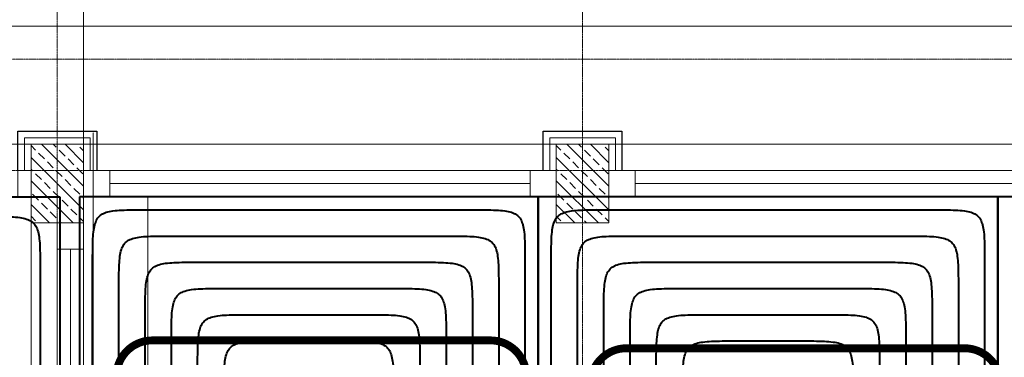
# Model space of a CAD drawing. Header units: millimetres. Extents: x 49908 to 79848, y -11883 to -3092.
# Tile 158 of 222: x 69276 to 69651, y -4368 to -4239. Entities that reach past the tile are written whole.
import ezdxf
from ezdxf.lldxf.tags import DXFTag

# ---------------------------------------------------------------- set-up
doc = ezdxf.new("R2010")
doc.units = ezdxf.units.MM
for name, pattern in [('AUSGEZOGEN', [0]), ('DASHDOT', [1, 0.5, -0.25, 0, -0.25]), ('DASHED', [19.05, 12.7, -6.35])]:
    doc.linetypes.add(name, pattern=pattern)
doc.layers.get('0').update_dxf_attribs({"color": 9, "lineweight": 9})
for name, color, linetype, lineweight in [('A stolarka', 9, 'Continuous', 9), ('A_IZOLACJA', 9, 'ZIGZAG', 9), ('A_KONSTRUKCJA', 9, 'Continuous', 25), ('A_OSIE', 9, 'DASHDOT', 9), ('A_PRZERYW', 9, 'DASHED', 9), ('\x9dciany', 9, 'Continuous', 9)]:
    doc.layers.add(name, color=color, linetype=linetype, lineweight=lineweight)
doc.layers.add('IS_Ogrzewanie_płaszczyznowe', color=7, linetype='SOLID', true_color=0xac00e6)
doc.layers.add('IS_Ogrzewanie_płaszczyznowe_-_opis', color=7, linetype='SOLID', true_color=0xf000f0)
doc.layers.add('IS_Rys.pętli_o.p._Powrót', color=7, linetype='DASH', lineweight=13, true_color=0x4c9a5f)
doc.layers.add('IS_Rys.pętli_o.p._Zasilanie', color=7, linetype='SOLID', lineweight=13, true_color=0xff8c1a)
tags = doc.linetypes.add('DASH', pattern=[15, 10, -5]).pattern_tags.tags
tags[6:7] = [DXFTag(74, 4), DXFTag(75, 0), DXFTag(340, '0'), DXFTag(46, 0.0), DXFTag(50, 0.0), DXFTag(44, 0.0), DXFTag(45, 0.0)]
tags[4:5] = [DXFTag(74, 4), DXFTag(75, 0), DXFTag(340, '0'), DXFTag(46, 0.0), DXFTag(50, 0.0), DXFTag(44, 0.0), DXFTag(45, 0.0)]
tags = doc.linetypes.add('SOLID', pattern=[10, 10, 0]).pattern_tags.tags
tags[6:7] = [DXFTag(74, 4), DXFTag(75, 0), DXFTag(340, '0'), DXFTag(46, 0.0), DXFTag(50, 0.0), DXFTag(44, 0.0), DXFTag(45, 0.0)]
tags[4:5] = [DXFTag(74, 4), DXFTag(75, 0), DXFTag(340, '0'), DXFTag(46, 0.0), DXFTag(50, 0.0), DXFTag(44, 0.0), DXFTag(45, 0.0)]
doc.linetypes.add('ZIGZAG', pattern='A,0.00254,-5.08,[131,ltypeshp.shx,S=5.08,R=0,X=-5.08,Y=0],-10.16,[131,ltypeshp.shx,S=5.08,R=180,X=5.08,Y=0],-5.08', length=20.32254)

msp = doc.modelspace()

# ---------------------------------------------------------------- hatches: boundary and pattern name
at = {"lineweight": 5, "ltscale": 0.25}
h = msp.add_hatch(dxfattribs=at)
h.set_pattern_fill('ANSI33', color=256, angle=270, style=0)
h.set_pattern_definition([(315, (69275.4694, -4286.6265), (4.4901, 4.4901), []), (315, (69275.4694, -4291.1166), (4.4901, 4.4901), [3.175, -1.5875])])
h.paths.add_polyline_path([(69300.47, -4286.63), (69280.47, -4286.63), (69280.47, -4316.63), (69300.47, -4316.63)])
h = msp.add_hatch(dxfattribs=at)
h.set_pattern_fill('ANSI33', color=256, angle=270, style=0)
h.set_pattern_definition([(315, (69475.4694, -4286.6265), (4.4901, 4.4901), []), (315, (69475.4694, -4291.1166), (4.4901, 4.4901), [3.175, -1.5875])])
h.paths.add_polyline_path([(69500.47, -4286.63), (69480.47, -4286.63), (69480.47, -4316.63), (69500.47, -4316.63)])

# ---------------------------------------------------------------- linework, layer by layer
for points in [[(69300.47, -4286.63), (69280.47, -4286.63), (69280.47, -4316.63), (69300.47, -4316.63)], [(69500.47, -4286.63), (69480.47, -4286.63), (69480.47, -4316.63), (69500.47, -4316.63)]]:
    msp.add_lwpolyline(points, close=True)
at = {"layer": 'A stolarka'}
for p, q in [((69300.47, -4614.13), (69300.47, -4316.63)), ((69290.47, -4604.13), (69290.47, -4326.63)), ((69295.47, -4604.13), (69295.47, -4326.63))]:
    msp.add_line(p, q, dxfattribs=at)
at = {"layer": 'A stolarka', "linetype": 'AUSGEZOGEN', "lineweight": 0}
msp.add_lwpolyline([(69280.47, -4306.63), (69275.47, -4306.63), (69275.47, -4296.63), (69280.47, -4296.63)], close=True, dxfattribs=at)
at = {"layer": 'A stolarka'}
for points in [[(69480.47, -4296.63), (69300.47, -4296.63)], [(69310.47, -4306.63), (69310.47, -4296.63), (69300.47, -4296.63), (69300.47, -4306.63), (69310.47, -4306.63)], [(69480.47, -4306.63), (69480.47, -4296.63), (69470.47, -4296.63), (69470.47, -4306.63), (69480.47, -4306.63)], [(69680.47, -4296.63), (69500.47, -4296.63)], [(69510.47, -4306.63), (69510.47, -4296.63), (69500.47, -4296.63), (69500.47, -4306.63), (69510.47, -4306.63)], [(69470.47, -4301.63), (69310.47, -4301.63)], [(69670.47, -4301.63), (69510.47, -4301.63)], [(69470.47, -4306.63), (69310.47, -4306.63)], [(69670.47, -4306.63), (69510.47, -4306.63)], [(69300.47, -4326.63), (69300.47, -4316.63), (69290.47, -4316.63), (69290.47, -4326.63), (69300.47, -4326.63)]]:
    msp.add_lwpolyline(points, dxfattribs=at)
at = {"layer": 'A_IZOLACJA', "ltscale": 0.005}
for points in [[(69277.97, -4296.63), (69277.97, -4284.13), (69302.97, -4284.13), (69302.97, -4296.63)], [(69477.97, -4296.63), (69477.97, -4284.13), (69502.97, -4284.13), (69502.97, -4296.63)]]:
    msp.add_lwpolyline(points, dxfattribs=at)
at = {"layer": 'A_KONSTRUKCJA'}
for points in [[(69275.47, -4296.63), (69275.47, -4281.63), (69305.47, -4281.63), (69305.47, -4296.63)], [(69475.47, -4296.63), (69475.47, -4281.63), (69505.47, -4281.63), (69505.47, -4296.63)]]:
    msp.add_lwpolyline(points, dxfattribs=at)
at = {"layer": 'A_OSIE', "ltscale": 0.3, "transparency": 33554559}
for p, q in [((69290.47, -3902.99), (69290.47, -7140.05)), ((69490.47, -3902.99), (69490.47, -7140.05)), ((67440.85, -4254.13), (70342.57, -4254.13)), ((70341.81, -4296.63), (67440.85, -4296.63))]:
    msp.add_line(p, q, dxfattribs=at)
at = {"layer": 'A_PRZERYW', "ltscale": 0.01}
for points in [[(70025.47, -5826.63), (70025.47, -4241.63), (69100.47, -4241.63)], [(69304.08, -6611.63), (69304.08, -4282.11)], [(69100.47, -4286.63), (69980.47, -4286.63), (69980.47, -5826.63)], [(69300.47, -4306.63), (69300.47, -4614.13)], [(69325.47, -6611.63), (69324.96, -4306.63)], [(69280.47, -4316.63), (69280.47, -4614.13)]]:
    msp.add_lwpolyline(points, dxfattribs=at)
at = {"layer": 'IS_Ogrzewanie_płaszczyznowe', "lineweight": 40}
for p, q in [((69067.64, -4306.69), (69291.43, -4306.69)), ((69291.43, -4306.69), (69291.43, -4617.99)), ((69298.96, -4306.63), (69298.53, -4813.3)), ((69473.53, -4306.63), (69298.96, -4306.63)), ((69473.53, -4813.3), (69473.53, -4306.63)), ((69473.53, -4306.63), (69473.53, -4813.3)), ((69648.53, -4306.63), (69473.53, -4306.63)), ((69648.53, -4306.63), (69648.53, -4813.3)), ((69823.52, -4306.63), (69648.53, -4306.63)), ((69648.53, -4813.3), (69648.53, -4306.63))]:
    msp.add_line(p, q, dxfattribs=at)
at = {"layer": 'IS_Ogrzewanie_płaszczyznowe_-_opis'}
for points in [[(69326.69, -4443.41, 3, 3, 0), (69455.36, -4443.41, 3, 3, 0.414214), (69469.02, -4429.74, 3, 3, 0), (69469.02, -4375.07, 3, 3, 0.414214), (69455.36, -4361.41, 3, 3, 0), (69326.69, -4361.41, 3, 3, 0.414214), (69313.02, -4375.07, 3, 3, 0), (69313.02, -4429.74, 3, 3, 0.414214), (69326.69, -4443.41, 3, 3, 0)], [(69507.19, -4446.41, 3, 3, 0), (69635.86, -4446.41, 3, 3, 0.414214), (69649.52, -4432.74, 3, 3, 0), (69649.52, -4378.07, 3, 3, 0.414214), (69635.86, -4364.41, 3, 3, 0), (69507.19, -4364.41, 3, 3, 0.414214), (69493.52, -4378.07, 3, 3, 0), (69493.52, -4432.74, 3, 3, 0.414214), (69507.19, -4446.41, 3, 3, 0)]]:
    msp.add_lwpolyline(points, format="xyseb", dxfattribs=at)
at = {"layer": 'IS_Rys.pętli_o.p._Powrót', "lineweight": 40}
for points, knots in [([(69263.93, -4314.19), (69265.59, -4314.19), (69268.61, -4314.18), (69272.72, -4314.26), (69276.03, -4314.5), (69278.65, -4315.01), (69280.71, -4315.92), (69282.2, -4317.41), (69283.11, -4319.47), (69283.62, -4322.1), (69283.86, -4325.41), (69283.94, -4329.51), (69283.93, -4332.53), (69283.93, -4334.19)], [0, 0, 0, 0, 0.0497373, 0.0904721, 0.1232039, 0.1491998, 0.1703704, 0.1897083, 0.2108788, 0.2368747, 0.2696065, 0.3103414, 0.3600787, 0.3600787, 0.3600787, 0.3600787]), ([(69303.94, -4331.63), (69303.94, -4329.97), (69303.94, -4326.95), (69304.02, -4322.85), (69304.27, -4319.54), (69304.78, -4316.91), (69305.69, -4314.85), (69307.18, -4313.36), (69309.24, -4312.45), (69311.86, -4311.94), (69315.17, -4311.7), (69319.28, -4311.62), (69322.3, -4311.63), (69323.95, -4311.63)], [0, 0, 0, 0, 0.0497374, 0.0904731, 0.1232074, 0.1492079, 0.1703855, 0.1897315, 0.2109091, 0.2369097, 0.2696439, 0.3103796, 0.360117, 0.360117, 0.360117, 0.360117]), ([(69323.95, -4311.63), (69324.92, -4311.63), (69328.54, -4311.63), (69336.12, -4311.63), (69347.63, -4311.63), (69361.95, -4311.63), (69377.96, -4311.63), (69394.52, -4311.63), (69410.53, -4311.63), (69424.85, -4311.63), (69436.36, -4311.63), (69443.94, -4311.63), (69447.56, -4311.63), (69448.53, -4311.63)], [0, 0, 0, 0, 0.029014, 0.108568, 0.227431, 0.374373, 0.538161, 0.707565, 0.871353, 1.018294, 1.137157, 1.216712, 1.245726, 1.245726, 1.245726, 1.245726]), ([(69448.53, -4311.63), (69450.18, -4311.63), (69453.2, -4311.62), (69457.31, -4311.7), (69460.62, -4311.94), (69463.24, -4312.45), (69465.3, -4313.36), (69466.79, -4314.85), (69467.7, -4316.91), (69468.21, -4319.54), (69468.45, -4322.85), (69468.53, -4326.95), (69468.53, -4329.97), (69468.53, -4331.63)], [0, 0, 0, 0, 0.0497373, 0.0904721, 0.1232039, 0.1491998, 0.1703704, 0.1897083, 0.2108788, 0.2368747, 0.2696065, 0.3103414, 0.3600787, 0.3600787, 0.3600787, 0.3600787]), ([(69478.53, -4331.63), (69478.53, -4329.97), (69478.52, -4326.95), (69478.6, -4322.85), (69478.85, -4319.54), (69479.35, -4316.91), (69480.26, -4314.85), (69481.75, -4313.36), (69483.81, -4312.45), (69486.44, -4311.94), (69489.75, -4311.7), (69493.85, -4311.62), (69496.87, -4311.63), (69498.53, -4311.63)], [0, 0, 0, 0, 0.0497373, 0.0904721, 0.1232039, 0.1491998, 0.1703704, 0.1897083, 0.2108788, 0.2368747, 0.2696065, 0.3103414, 0.3600787, 0.3600787, 0.3600787, 0.3600787]), ([(69498.53, -4311.63), (69499.5, -4311.63), (69503.13, -4311.63), (69510.74, -4311.63), (69522.29, -4311.63), (69536.66, -4311.63), (69552.72, -4311.63), (69569.34, -4311.63), (69585.4, -4311.63), (69599.77, -4311.63), (69611.32, -4311.63), (69618.92, -4311.63), (69622.56, -4311.63), (69623.53, -4311.63)], [0, 0, 0, 0, 0.029113, 0.10894, 0.22821, 0.375654, 0.540003, 0.709986, 0.874335, 1.021779, 1.141049, 1.220875, 1.249989, 1.249989, 1.249989, 1.249989]), ([(69623.53, -4311.63), (69625.18, -4311.63), (69628.2, -4311.62), (69632.31, -4311.7), (69635.62, -4311.94), (69638.24, -4312.45), (69640.3, -4313.36), (69641.79, -4314.85), (69642.7, -4316.91), (69643.21, -4319.54), (69643.45, -4322.85), (69643.53, -4326.95), (69643.53, -4329.97), (69643.53, -4331.63)], [0, 0, 0, 0, 0.0497373, 0.0904721, 0.1232039, 0.1491998, 0.1703704, 0.1897083, 0.2108788, 0.2368747, 0.2696065, 0.3103414, 0.3600787, 0.3600787, 0.3600787, 0.3600787]), ([(69303.55, -4788.3), (69303.55, -4784.75), (69303.56, -4771.49), (69303.59, -4743.7), (69303.62, -4701.49), (69303.67, -4649), (69303.72, -4590.33), (69303.77, -4529.6), (69303.82, -4470.93), (69303.86, -4418.43), (69303.9, -4376.23), (69303.92, -4348.44), (69303.93, -4335.17), (69303.94, -4331.63)], [0, 0, 0, 0, 0.106363, 0.398002, 0.833747, 1.372422, 1.972857, 2.593878, 3.194313, 3.732989, 4.168733, 4.460373, 4.566735, 4.566735, 4.566735, 4.566735]), ([(69323.92, -4351.63), (69323.92, -4349.97), (69323.92, -4346.95), (69324, -4342.85), (69324.25, -4339.54), (69324.76, -4336.91), (69325.67, -4334.85), (69327.16, -4333.36), (69329.22, -4332.45), (69331.85, -4331.94), (69335.16, -4331.7), (69339.26, -4331.62), (69342.28, -4331.63), (69343.94, -4331.63)], [0, 0, 0, 0, 0.0497374, 0.0904731, 0.1232074, 0.1492079, 0.1703855, 0.1897315, 0.2109091, 0.2369097, 0.2696439, 0.3103796, 0.360117, 0.360117, 0.360117, 0.360117]), ([(69343.94, -4331.63), (69344.59, -4331.63), (69347.05, -4331.63), (69352.2, -4331.63), (69360.02, -4331.63), (69369.74, -4331.63), (69380.61, -4331.63), (69391.86, -4331.63), (69402.72, -4331.63), (69412.45, -4331.63), (69420.27, -4331.63), (69425.41, -4331.63), (69427.87, -4331.63), (69428.53, -4331.63)], [0, 0, 0, 0, 0.0197015, 0.0737219, 0.1544347, 0.2542135, 0.3654319, 0.4804635, 0.5916819, 0.6914607, 0.7721735, 0.8261939, 0.8458954, 0.8458954, 0.8458954, 0.8458954]), ([(69428.53, -4331.63), (69430.18, -4331.63), (69433.2, -4331.62), (69437.31, -4331.7), (69440.62, -4331.94), (69443.24, -4332.45), (69445.3, -4333.36), (69446.79, -4334.85), (69447.7, -4336.91), (69448.21, -4339.54), (69448.45, -4342.85), (69448.53, -4346.95), (69448.53, -4349.97), (69448.53, -4351.63)], [0, 0, 0, 0, 0.0497373, 0.0904721, 0.1232039, 0.1491998, 0.1703704, 0.1897083, 0.2108788, 0.2368747, 0.2696065, 0.3103414, 0.3600787, 0.3600787, 0.3600787, 0.3600787]), ([(69468.53, -4331.63), (69468.53, -4334.81), (69468.53, -4346.74), (69468.53, -4371.74), (69468.53, -4409.69), (69468.53, -4456.89), (69468.53, -4509.65), (69468.53, -4564.26), (69468.53, -4617.02), (69468.53, -4664.23), (69468.53, -4702.18), (69468.53, -4727.17), (69468.53, -4739.1), (69468.53, -4742.29)], [0, 0, 0, 0, 0.095646, 0.357901, 0.74974, 1.234141, 1.774077, 2.332526, 2.872462, 3.356862, 3.748702, 4.010957, 4.106603, 4.106603, 4.106603, 4.106603]), ([(69478.53, -4752.29), (69478.53, -4749.02), (69478.53, -4736.8), (69478.53, -4711.2), (69478.53, -4672.33), (69478.53, -4623.97), (69478.53, -4569.93), (69478.53, -4513.99), (69478.53, -4459.94), (69478.53, -4411.59), (69478.53, -4372.71), (69478.53, -4347.11), (69478.53, -4334.89), (69478.53, -4331.63)], [0, 0, 0, 0, 0.097975, 0.366616, 0.767997, 1.264193, 1.817278, 2.389325, 2.94241, 3.438605, 3.839987, 4.108628, 4.206603, 4.206603, 4.206603, 4.206603]), ([(69498.53, -4351.63), (69498.53, -4349.97), (69498.52, -4346.95), (69498.6, -4342.85), (69498.85, -4339.54), (69499.35, -4336.91), (69500.26, -4334.85), (69501.75, -4333.36), (69503.81, -4332.45), (69506.44, -4331.94), (69509.75, -4331.7), (69513.85, -4331.62), (69516.87, -4331.63), (69518.53, -4331.63)], [0, 0, 0, 0, 0.0497373, 0.0904721, 0.1232039, 0.1491998, 0.1703704, 0.1897083, 0.2108788, 0.2368747, 0.2696065, 0.3103414, 0.3600787, 0.3600787, 0.3600787, 0.3600787]), ([(69518.53, -4331.63), (69519.19, -4331.63), (69521.66, -4331.63), (69526.83, -4331.63), (69534.68, -4331.63), (69544.45, -4331.63), (69555.37, -4331.63), (69566.68, -4331.63), (69577.6, -4331.63), (69587.37, -4331.63), (69595.22, -4331.63), (69600.4, -4331.63), (69602.87, -4331.63), (69603.53, -4331.63)], [0, 0, 0, 0, 0.0197969, 0.0740786, 0.155182, 0.2554436, 0.3672002, 0.4827884, 0.594545, 0.6948066, 0.77591, 0.8301918, 0.8499886, 0.8499886, 0.8499886, 0.8499886]), ([(69603.53, -4331.63), (69605.18, -4331.63), (69608.2, -4331.62), (69612.31, -4331.7), (69615.62, -4331.94), (69618.24, -4332.45), (69620.3, -4333.36), (69621.79, -4334.85), (69622.7, -4336.91), (69623.21, -4339.54), (69623.45, -4342.85), (69623.53, -4346.95), (69623.53, -4349.97), (69623.53, -4351.63)], [0, 0, 0, 0, 0.0497373, 0.0904721, 0.1232039, 0.1491998, 0.1703704, 0.1897083, 0.2108788, 0.2368747, 0.2696065, 0.3103414, 0.3600787, 0.3600787, 0.3600787, 0.3600787]), ([(69643.53, -4331.63), (69643.53, -4335), (69643.53, -4347.63), (69643.53, -4374.08), (69643.53, -4414.25), (69643.53, -4464.22), (69643.53, -4520.07), (69643.53, -4577.87), (69643.53, -4633.72), (69643.53, -4683.69), (69643.53, -4723.86), (69643.53, -4750.31), (69643.53, -4762.94), (69643.53, -4766.32)], [0, 0, 0, 0, 0.101243, 0.378844, 0.793612, 1.306357, 1.877888, 2.469015, 3.040546, 3.553291, 3.968059, 4.24566, 4.346903, 4.346903, 4.346903, 4.346903]), ([(69283.93, -4334.19), (69283.93, -4336.18), (69283.93, -4343.62), (69283.93, -4359.22), (69283.93, -4382.9), (69283.93, -4412.37), (69283.93, -4445.29), (69283.93, -4479.38), (69283.93, -4512.31), (69283.93, -4541.77), (69283.93, -4565.45), (69283.93, -4581.05), (69283.93, -4588.5), (69283.93, -4590.49)], [0, 0, 0, 0, 0.059694, 0.223372, 0.467926, 0.770248, 1.107231, 1.455769, 1.792752, 2.095074, 2.339628, 2.503306, 2.563, 2.563, 2.563, 2.563]), ([(69323.6, -4732.29), (69323.6, -4729.33), (69323.61, -4718.27), (69323.63, -4695.11), (69323.66, -4659.93), (69323.7, -4616.17), (69323.74, -4567.27), (69323.78, -4516.65), (69323.82, -4467.74), (69323.86, -4423.98), (69323.89, -4388.81), (69323.91, -4365.64), (69323.92, -4354.58), (69323.92, -4351.63)], [0, 0, 0, 0, 0.088659, 0.331755, 0.69497, 1.143983, 1.644476, 2.162128, 2.662621, 3.111634, 3.474849, 3.717946, 3.806604, 3.806604, 3.806604, 3.806604]), ([(69343.9, -4371.63), (69343.9, -4369.97), (69343.91, -4366.95), (69343.98, -4362.85), (69344.23, -4359.54), (69344.74, -4356.91), (69345.66, -4354.85), (69347.15, -4353.36), (69349.2, -4352.45), (69351.83, -4351.94), (69355.14, -4351.7), (69359.25, -4351.62), (69362.26, -4351.63), (69363.92, -4351.63)], [0, 0, 0, 0, 0.0497374, 0.0904731, 0.1232074, 0.1492079, 0.1703855, 0.1897315, 0.2109091, 0.2369097, 0.2696439, 0.3103796, 0.360117, 0.360117, 0.360117, 0.360117]), ([(69363.92, -4351.63), (69364.27, -4351.63), (69365.56, -4351.63), (69368.28, -4351.63), (69372.4, -4351.63), (69377.53, -4351.63), (69383.26, -4351.63), (69389.19, -4351.63), (69394.92, -4351.63), (69400.05, -4351.63), (69404.17, -4351.63), (69406.88, -4351.63), (69408.18, -4351.63), (69408.53, -4351.63)], [0, 0, 0, 0, 0.0103892, 0.0388757, 0.0814379, 0.1340542, 0.1927029, 0.2533624, 0.3120111, 0.3646274, 0.4071896, 0.4356761, 0.4460653, 0.4460653, 0.4460653, 0.4460653]), ([(69408.53, -4351.63), (69410.18, -4351.63), (69413.2, -4351.62), (69417.31, -4351.7), (69420.62, -4351.94), (69423.24, -4352.45), (69425.3, -4353.36), (69426.79, -4354.85), (69427.7, -4356.91), (69428.21, -4359.54), (69428.45, -4362.85), (69428.53, -4366.95), (69428.53, -4369.97), (69428.53, -4371.63)], [0, 0, 0, 0, 0.0497373, 0.0904721, 0.1232039, 0.1491998, 0.1703704, 0.1897083, 0.2108788, 0.2368747, 0.2696065, 0.3103414, 0.3600787, 0.3600787, 0.3600787, 0.3600787]), ([(69448.53, -4351.63), (69448.53, -4354.5), (69448.53, -4365.27), (69448.53, -4387.83), (69448.53, -4422.08), (69448.53, -4464.69), (69448.53, -4512.31), (69448.53, -4561.6), (69448.53, -4609.22), (69448.53, -4651.83), (69448.53, -4686.08), (69448.53, -4708.64), (69448.53, -4719.41), (69448.53, -4722.29)], [0, 0, 0, 0, 0.08633, 0.32304, 0.676713, 1.11393, 1.601275, 2.105328, 2.592673, 3.02989, 3.383563, 3.620273, 3.706603, 3.706603, 3.706603, 3.706603]), ([(69498.53, -4766.32), (69498.53, -4763.1), (69498.53, -4751.05), (69498.53, -4725.81), (69498.53, -4687.49), (69498.53, -4639.82), (69498.53, -4586.54), (69498.53, -4531.4), (69498.53, -4478.12), (69498.53, -4430.45), (69498.53, -4392.13), (69498.53, -4366.89), (69498.53, -4354.85), (69498.53, -4351.63)], [0, 0, 0, 0, 0.096585, 0.361413, 0.757098, 1.246252, 1.791487, 2.355416, 2.900651, 3.389805, 3.78549, 4.050318, 4.146903, 4.146903, 4.146903, 4.146903]), ([(69518.53, -4371.63), (69518.53, -4369.97), (69518.52, -4366.95), (69518.6, -4362.85), (69518.85, -4359.54), (69519.35, -4356.91), (69520.26, -4354.85), (69521.75, -4353.36), (69523.81, -4352.45), (69526.44, -4351.94), (69529.75, -4351.7), (69533.85, -4351.62), (69536.87, -4351.63), (69538.53, -4351.63)], [0, 0, 0, 0, 0.0497373, 0.0904721, 0.1232039, 0.1491998, 0.1703704, 0.1897083, 0.2108788, 0.2368747, 0.2696065, 0.3103414, 0.3600787, 0.3600787, 0.3600787, 0.3600787]), ([(69538.53, -4351.63), (69538.88, -4351.63), (69540.18, -4351.63), (69542.92, -4351.63), (69547.08, -4351.63), (69552.25, -4351.63), (69558.03, -4351.63), (69564.02, -4351.63), (69569.8, -4351.63), (69574.97, -4351.63), (69579.13, -4351.63), (69581.87, -4351.63), (69583.18, -4351.63), (69583.53, -4351.63)], [0, 0, 0, 0, 0.0104806, 0.0392176, 0.0821542, 0.1352333, 0.1943978, 0.2555908, 0.3147554, 0.3678344, 0.410771, 0.4395081, 0.4499886, 0.4499886, 0.4499886, 0.4499886]), ([(69583.53, -4351.63), (69585.18, -4351.63), (69588.2, -4351.62), (69592.31, -4351.7), (69595.62, -4351.94), (69598.24, -4352.45), (69600.3, -4353.36), (69601.79, -4354.85), (69602.7, -4356.91), (69603.21, -4359.54), (69603.45, -4362.85), (69603.53, -4366.95), (69603.53, -4369.97), (69603.53, -4371.63)], [0, 0, 0, 0, 0.0497373, 0.0904721, 0.1232039, 0.1491998, 0.1703704, 0.1897083, 0.2108788, 0.2368747, 0.2696065, 0.3103414, 0.3600787, 0.3600787, 0.3600787, 0.3600787]), ([(69623.53, -4351.63), (69623.53, -4354.69), (69623.53, -4366.16), (69623.53, -4390.18), (69623.53, -4426.65), (69623.53, -4472.02), (69623.53, -4522.73), (69623.53, -4575.22), (69623.53, -4625.92), (69623.53, -4671.29), (69623.53, -4707.77), (69623.53, -4731.79), (69623.53, -4743.25), (69623.53, -4746.32)], [0, 0, 0, 0, 0.091926, 0.343983, 0.720584, 1.186147, 1.705086, 2.241817, 2.760756, 3.226319, 3.60292, 3.854976, 3.946903, 3.946903, 3.946903, 3.946903])]:
    msp.add_open_spline(points, degree=3, knots=knots, dxfattribs=at)
at = {"layer": 'IS_Rys.pętli_o.p._Zasilanie', "lineweight": 40}
for points, knots in [([(69313.93, -4341.63), (69313.93, -4339.97), (69313.93, -4336.95), (69314.01, -4332.85), (69314.26, -4329.54), (69314.77, -4326.91), (69315.68, -4324.85), (69317.17, -4323.36), (69319.23, -4322.45), (69321.86, -4321.94), (69325.17, -4321.7), (69329.27, -4321.62), (69332.29, -4321.63), (69333.95, -4321.63)], [0, 0, 0, 0, 0.0497374, 0.0904731, 0.1232074, 0.1492079, 0.1703855, 0.1897315, 0.2109091, 0.2369097, 0.2696439, 0.3103796, 0.360117, 0.360117, 0.360117, 0.360117]), ([(69333.95, -4321.63), (69334.76, -4321.63), (69337.8, -4321.63), (69344.16, -4321.63), (69353.83, -4321.63), (69365.85, -4321.63), (69379.28, -4321.63), (69393.19, -4321.63), (69406.63, -4321.63), (69418.65, -4321.63), (69428.31, -4321.63), (69434.68, -4321.63), (69437.72, -4321.63), (69438.53, -4321.63)], [0, 0, 0, 0, 0.024358, 0.091145, 0.190933, 0.314293, 0.451796, 0.594014, 0.731517, 0.854877, 0.954665, 1.021453, 1.04581, 1.04581, 1.04581, 1.04581]), ([(69438.53, -4321.63), (69440.18, -4321.63), (69443.2, -4321.62), (69447.31, -4321.7), (69450.62, -4321.94), (69453.24, -4322.45), (69455.3, -4323.36), (69456.79, -4324.85), (69457.7, -4326.91), (69458.21, -4329.54), (69458.45, -4332.85), (69458.53, -4336.95), (69458.53, -4339.97), (69458.53, -4341.63)], [0, 0, 0, 0, 0.0497373, 0.0904721, 0.1232039, 0.1491998, 0.1703704, 0.1897083, 0.2108788, 0.2368747, 0.2696065, 0.3103414, 0.3600787, 0.3600787, 0.3600787, 0.3600787]), ([(69488.53, -4341.63), (69488.53, -4339.97), (69488.52, -4336.95), (69488.6, -4332.85), (69488.85, -4329.54), (69489.35, -4326.91), (69490.26, -4324.85), (69491.75, -4323.36), (69493.81, -4322.45), (69496.44, -4321.94), (69499.75, -4321.7), (69503.85, -4321.62), (69506.87, -4321.63), (69508.53, -4321.63)], [0, 0, 0, 0, 0.0497373, 0.0904721, 0.1232039, 0.1491998, 0.1703704, 0.1897083, 0.2108788, 0.2368747, 0.2696065, 0.3103414, 0.3600787, 0.3600787, 0.3600787, 0.3600787]), ([(69508.53, -4321.63), (69509.34, -4321.63), (69512.39, -4321.63), (69518.78, -4321.63), (69528.49, -4321.63), (69540.56, -4321.63), (69554.04, -4321.63), (69568.01, -4321.63), (69581.5, -4321.63), (69593.57, -4321.63), (69603.27, -4321.63), (69609.66, -4321.63), (69612.71, -4321.63), (69613.53, -4321.63)], [0, 0, 0, 0, 0.024455, 0.091509, 0.191696, 0.315549, 0.453601, 0.596387, 0.73444, 0.858293, 0.958479, 1.025534, 1.049989, 1.049989, 1.049989, 1.049989]), ([(69613.53, -4321.63), (69615.18, -4321.63), (69618.2, -4321.62), (69622.31, -4321.7), (69625.62, -4321.94), (69628.24, -4322.45), (69630.3, -4323.36), (69631.79, -4324.85), (69632.7, -4326.91), (69633.21, -4329.54), (69633.45, -4332.85), (69633.53, -4336.95), (69633.53, -4339.97), (69633.53, -4341.63)], [0, 0, 0, 0, 0.0497373, 0.0904721, 0.1232039, 0.1491998, 0.1703704, 0.1897083, 0.2108788, 0.2368747, 0.2696065, 0.3103414, 0.3600787, 0.3600787, 0.3600787, 0.3600787]), ([(69313.55, -4788.3), (69313.55, -4784.83), (69313.56, -4771.86), (69313.59, -4744.67), (69313.62, -4703.39), (69313.67, -4652.05), (69313.71, -4594.66), (69313.76, -4535.26), (69313.81, -4477.88), (69313.86, -4426.53), (69313.89, -4385.25), (69313.92, -4358.07), (69313.93, -4345.09), (69313.93, -4341.63)], [0, 0, 0, 0, 0.104034, 0.389287, 0.81549, 1.34237, 1.929656, 2.537079, 3.124366, 3.651246, 4.077448, 4.362702, 4.466735, 4.466735, 4.466735, 4.466735]), ([(69333.91, -4361.63), (69333.91, -4359.97), (69333.91, -4356.95), (69333.99, -4352.85), (69334.24, -4349.54), (69334.75, -4346.91), (69335.66, -4344.85), (69337.15, -4343.36), (69339.21, -4342.45), (69341.84, -4341.94), (69345.15, -4341.7), (69349.26, -4341.62), (69352.27, -4341.63), (69353.93, -4341.63)], [0, 0, 0, 0, 0.0497374, 0.0904731, 0.1232074, 0.1492079, 0.1703855, 0.1897315, 0.2109091, 0.2369097, 0.2696439, 0.3103796, 0.360117, 0.360117, 0.360117, 0.360117]), ([(69353.93, -4341.63), (69354.43, -4341.63), (69356.31, -4341.63), (69360.24, -4341.63), (69366.21, -4341.63), (69373.63, -4341.63), (69381.93, -4341.63), (69390.52, -4341.63), (69398.82, -4341.63), (69406.25, -4341.63), (69412.22, -4341.63), (69416.15, -4341.63), (69418.03, -4341.63), (69418.53, -4341.63)], [0, 0, 0, 0, 0.0150454, 0.0562988, 0.1179363, 0.1941338, 0.2790674, 0.3669129, 0.4518465, 0.528044, 0.5896815, 0.630935, 0.6459803, 0.6459803, 0.6459803, 0.6459803]), ([(69418.53, -4341.63), (69420.18, -4341.63), (69423.2, -4341.62), (69427.31, -4341.7), (69430.62, -4341.94), (69433.24, -4342.45), (69435.3, -4343.36), (69436.79, -4344.85), (69437.7, -4346.91), (69438.21, -4349.54), (69438.45, -4352.85), (69438.53, -4356.95), (69438.53, -4359.97), (69438.53, -4361.63)], [0, 0, 0, 0, 0.0497373, 0.0904721, 0.1232039, 0.1491998, 0.1703704, 0.1897083, 0.2108788, 0.2368747, 0.2696065, 0.3103414, 0.3600787, 0.3600787, 0.3600787, 0.3600787]), ([(69458.53, -4341.63), (69458.53, -4344.66), (69458.53, -4356.01), (69458.53, -4379.78), (69458.53, -4415.88), (69458.53, -4460.79), (69458.53, -4510.98), (69458.53, -4562.93), (69458.53, -4613.12), (69458.53, -4658.03), (69458.53, -4694.13), (69458.53, -4717.9), (69458.53, -4729.25), (69458.53, -4732.29)], [0, 0, 0, 0, 0.090988, 0.34047, 0.713226, 1.174035, 1.687676, 2.218927, 2.732567, 3.193376, 3.566132, 3.815615, 3.906603, 3.906603, 3.906603, 3.906603]), ([(69488.53, -4766.32), (69488.53, -4763.02), (69488.53, -4750.68), (69488.53, -4724.84), (69488.53, -4685.59), (69488.53, -4636.77), (69488.53, -4582.21), (69488.53, -4525.73), (69488.53, -4471.17), (69488.53, -4422.35), (69488.53, -4383.11), (69488.53, -4357.26), (69488.53, -4344.92), (69488.53, -4341.63)], [0, 0, 0, 0, 0.098914, 0.370128, 0.775355, 1.276304, 1.834688, 2.412215, 2.970598, 3.471548, 3.876774, 4.147989, 4.246903, 4.246903, 4.246903, 4.246903]), ([(69508.53, -4361.63), (69508.53, -4359.97), (69508.52, -4356.95), (69508.6, -4352.85), (69508.85, -4349.54), (69509.35, -4346.91), (69510.26, -4344.85), (69511.75, -4343.36), (69513.81, -4342.45), (69516.44, -4341.94), (69519.75, -4341.7), (69523.85, -4341.62), (69526.87, -4341.63), (69528.53, -4341.63)], [0, 0, 0, 0, 0.0497373, 0.0904721, 0.1232039, 0.1491998, 0.1703704, 0.1897083, 0.2108788, 0.2368747, 0.2696065, 0.3103414, 0.3600787, 0.3600787, 0.3600787, 0.3600787]), ([(69528.53, -4341.63), (69529.03, -4341.63), (69530.92, -4341.63), (69534.88, -4341.63), (69540.88, -4341.63), (69548.35, -4341.63), (69556.7, -4341.63), (69565.35, -4341.63), (69573.7, -4341.63), (69581.17, -4341.63), (69587.18, -4341.63), (69591.13, -4341.63), (69593.02, -4341.63), (69593.53, -4341.63)], [0, 0, 0, 0, 0.0151387, 0.0566481, 0.1186681, 0.1953384, 0.280799, 0.3691896, 0.4546502, 0.5313205, 0.5933405, 0.6348499, 0.6499886, 0.6499886, 0.6499886, 0.6499886]), ([(69593.53, -4341.63), (69595.18, -4341.63), (69598.2, -4341.62), (69602.31, -4341.7), (69605.62, -4341.94), (69608.24, -4342.45), (69610.3, -4343.36), (69611.79, -4344.85), (69612.7, -4346.91), (69613.21, -4349.54), (69613.45, -4352.85), (69613.53, -4356.95), (69613.53, -4359.97), (69613.53, -4361.63)], [0, 0, 0, 0, 0.0497373, 0.0904721, 0.1232039, 0.1491998, 0.1703704, 0.1897083, 0.2108788, 0.2368747, 0.2696065, 0.3103414, 0.3600787, 0.3600787, 0.3600787, 0.3600787]), ([(69633.53, -4341.63), (69633.53, -4344.85), (69633.53, -4356.89), (69633.53, -4382.13), (69633.53, -4420.45), (69633.53, -4468.12), (69633.53, -4521.4), (69633.53, -4576.54), (69633.53, -4629.82), (69633.53, -4677.49), (69633.53, -4715.81), (69633.53, -4741.05), (69633.53, -4753.1), (69633.53, -4756.32)], [0, 0, 0, 0, 0.096585, 0.361413, 0.757098, 1.246252, 1.791487, 2.355416, 2.900651, 3.389805, 3.78549, 4.050318, 4.146903, 4.146903, 4.146903, 4.146903]), ([(69333.6, -4732.29), (69333.6, -4729.41), (69333.61, -4718.64), (69333.63, -4696.08), (69333.66, -4661.83), (69333.69, -4619.22), (69333.73, -4571.6), (69333.78, -4522.31), (69333.82, -4474.69), (69333.85, -4432.08), (69333.88, -4397.83), (69333.9, -4375.27), (69333.91, -4364.5), (69333.91, -4361.63)], [0, 0, 0, 0, 0.08633, 0.32304, 0.676713, 1.113931, 1.601275, 2.105329, 2.592674, 3.029891, 3.383564, 3.620275, 3.706604, 3.706604, 3.706604, 3.706604]), ([(69353.9, -4381.63), (69353.9, -4379.97), (69353.9, -4376.95), (69353.98, -4372.85), (69354.22, -4369.54), (69354.73, -4366.91), (69355.65, -4364.85), (69357.14, -4363.36), (69359.2, -4362.45), (69361.82, -4361.94), (69365.13, -4361.7), (69369.24, -4361.62), (69372.25, -4361.63), (69373.91, -4361.63)], [0, 0, 0, 0, 0.0497374, 0.0904731, 0.1232074, 0.1492079, 0.1703855, 0.1897315, 0.2109091, 0.2369097, 0.2696439, 0.3103796, 0.360117, 0.360117, 0.360117, 0.360117]), ([(69373.91, -4361.63), (69374.1, -4361.63), (69374.82, -4361.63), (69376.32, -4361.63), (69378.59, -4361.63), (69381.42, -4361.63), (69384.58, -4361.63), (69387.86, -4361.63), (69391.02, -4361.63), (69393.85, -4361.63), (69396.12, -4361.63), (69397.62, -4361.63), (69398.34, -4361.63), (69398.53, -4361.63)], [0, 0, 0, 0, 0.005733, 0.0214526, 0.0449395, 0.0739745, 0.1063384, 0.1398118, 0.1721757, 0.2012107, 0.2246976, 0.2404172, 0.2461502, 0.2461502, 0.2461502, 0.2461502]), ([(69398.53, -4361.63), (69400.18, -4361.63), (69403.2, -4361.62), (69407.31, -4361.7), (69410.62, -4361.94), (69413.24, -4362.45), (69415.3, -4363.36), (69416.79, -4364.85), (69417.7, -4366.91), (69418.21, -4369.54), (69418.45, -4372.85), (69418.53, -4376.95), (69418.53, -4379.97), (69418.53, -4381.63)], [0, 0, 0, 0, 0.0497373, 0.0904721, 0.1232039, 0.1491998, 0.1703704, 0.1897083, 0.2108788, 0.2368747, 0.2696065, 0.3103414, 0.3600787, 0.3600787, 0.3600787, 0.3600787]), ([(69438.53, -4361.63), (69438.53, -4364.35), (69438.53, -4374.54), (69438.53, -4395.88), (69438.53, -4428.28), (69438.53, -4468.59), (69438.53, -4513.64), (69438.53, -4560.27), (69438.53, -4605.32), (69438.53, -4645.63), (69438.53, -4678.04), (69438.53, -4699.38), (69438.53, -4709.56), (69438.53, -4712.29)], [0, 0, 0, 0, 0.081671, 0.305609, 0.640199, 1.053825, 1.514873, 1.991729, 2.452778, 2.866404, 3.200993, 3.424931, 3.506603, 3.506603, 3.506603, 3.506603]), ([(69508.53, -4756.32), (69508.53, -4753.25), (69508.53, -4741.79), (69508.53, -4717.77), (69508.53, -4681.29), (69508.53, -4635.92), (69508.53, -4585.22), (69508.53, -4532.73), (69508.53, -4482.02), (69508.53, -4436.65), (69508.53, -4400.18), (69508.53, -4376.16), (69508.53, -4364.69), (69508.53, -4361.63)], [0, 0, 0, 0, 0.091926, 0.343983, 0.720584, 1.186147, 1.705086, 2.241817, 2.760756, 3.226319, 3.60292, 3.854976, 3.946903, 3.946903, 3.946903, 3.946903]), ([(69528.53, -4381.63), (69528.53, -4379.97), (69528.52, -4376.95), (69528.6, -4372.85), (69528.85, -4369.54), (69529.35, -4366.91), (69530.26, -4364.85), (69531.75, -4363.36), (69533.81, -4362.45), (69536.44, -4361.94), (69539.75, -4361.7), (69543.85, -4361.62), (69546.87, -4361.63), (69548.53, -4361.63)], [0, 0, 0, 0, 0.0497373, 0.0904721, 0.1232039, 0.1491998, 0.1703704, 0.1897083, 0.2108788, 0.2368747, 0.2696065, 0.3103414, 0.3600787, 0.3600787, 0.3600787, 0.3600787]), ([(69548.53, -4361.63), (69548.72, -4361.63), (69549.45, -4361.63), (69550.97, -4361.63), (69553.28, -4361.63), (69556.15, -4361.63), (69559.36, -4361.63), (69562.69, -4361.63), (69565.9, -4361.63), (69568.77, -4361.63), (69571.08, -4361.63), (69572.61, -4361.63), (69573.33, -4361.63), (69573.53, -4361.63)], [0, 0, 0, 0, 0.0058224, 0.0217871, 0.0456403, 0.0751281, 0.1079966, 0.141992, 0.1748606, 0.2043483, 0.2282015, 0.2441662, 0.2499886, 0.2499886, 0.2499886, 0.2499886]), ([(69573.53, -4361.63), (69575.18, -4361.63), (69578.2, -4361.62), (69582.31, -4361.7), (69585.62, -4361.94), (69588.24, -4362.45), (69590.3, -4363.36), (69591.79, -4364.85), (69592.7, -4366.91), (69593.21, -4369.54), (69593.45, -4372.85), (69593.53, -4376.95), (69593.53, -4379.97), (69593.53, -4381.63)], [0, 0, 0, 0, 0.0497373, 0.0904721, 0.1232039, 0.1491998, 0.1703704, 0.1897083, 0.2108788, 0.2368747, 0.2696065, 0.3103414, 0.3600787, 0.3600787, 0.3600787, 0.3600787]), ([(69613.53, -4361.63), (69613.53, -4364.54), (69613.53, -4375.42), (69613.53, -4398.22), (69613.53, -4432.85), (69613.53, -4475.92), (69613.53, -4524.06), (69613.53, -4573.89), (69613.53, -4622.02), (69613.53, -4665.09), (69613.53, -4699.72), (69613.53, -4722.52), (69613.53, -4733.41), (69613.53, -4736.32)], [0, 0, 0, 0, 0.087268, 0.326552, 0.68407, 1.126041, 1.618685, 2.128218, 2.620861, 3.062833, 3.420351, 3.659635, 3.746903, 3.746903, 3.746903, 3.746903])]:
    msp.add_open_spline(points, degree=3, knots=knots, dxfattribs=at)
at = {"layer": '\x9dciany'}
for p, q in [((69300.47, -4286.63), (69300.47, -3951.63)), ((69280.47, -4306.63), (69280.47, -4286.63)), ((69280.47, -4286.63), (69300.47, -4286.63)), ((69300.47, -4306.63), (69300.47, -4286.63))]:
    msp.add_line(p, q, dxfattribs=at)

doc.saveas('drawing.dxf')
